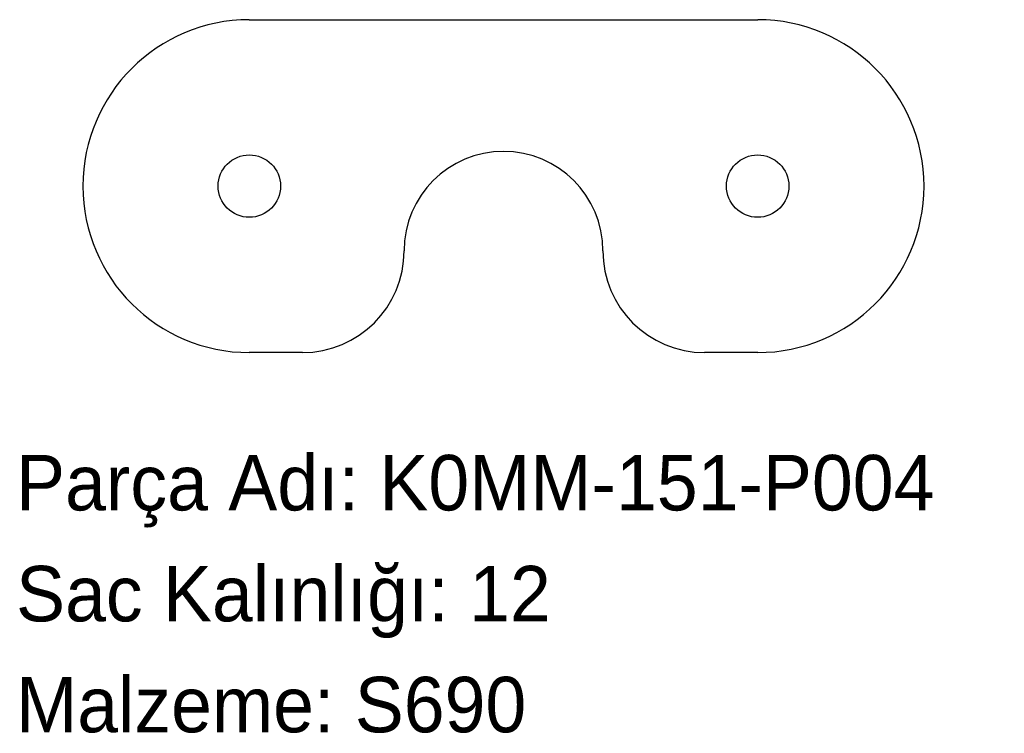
# Model space of a CAD drawing. Header units: millimetres. Extents: x 1 to 214, y -72 to 82.
import ezdxf

# ---------------------------------------------------------------- set-up
doc = ezdxf.new("R2010")
doc.units = ezdxf.units.MM
doc.linetypes.add('SLD-Katı', pattern=[0])
doc.layers.add('METIN', color=96, linetype='SLD-Katı')
doc.styles.add('SLDTEXTSTYLE0', font='ARIAL.TTF', dxfattribs={"width": 0.948, "bigfont": 'bigfont'})
doc.styles.add('SLDTEXTSTYLE1', font='ARIAL.TTF', dxfattribs={"width": 0.948})

msp = doc.modelspace()

# ---------------------------------------------------------------- linework, layer by layer
at = {"color": 7, "linetype": 'Continuous', "lineweight": 25}
for p, q in [((50.471804, 82.126142), (160.471804, 82.126142)), ((61.971804, 10.126142), (50.471804, 10.126142)), ((160.471804, 10.126142), (148.971804, 10.126142))]:
    msp.add_line(p, q, dxfattribs=at)
for centre in [(50.471804, 46.126142), (160.471804, 46.126142)]:
    msp.add_circle(centre, 6.75, dxfattribs=at)
for centre, radius, start, end in [((50.471804, 46.126142), 36, 90, 270), ((160.471804, 46.126142), 36, 270, 90), ((105.471804, 32.126142), 21.5, 0, 180), ((61.971804, 32.126142), 22, 270, 0), ((148.971804, 32.126142), 22, 180, 270)]:
    msp.add_arc(centre, radius, start, end, dxfattribs=at)

# ---------------------------------------------------------------- texts
at = {"layer": 'METIN', "char_height": 12, "attachment_point": 1}
for s, insert, style in [('Parça Adı: K0MM-151-P004', (0, -12.031187), 'SLDTEXTSTYLE0'), ('Sac Kalınlığı: 12', (0, -36.031187), 'SLDTEXTSTYLE0'), ('Malzeme: S690', (0, -60.031187), 'SLDTEXTSTYLE1')]:
    msp.add_mtext(s, dxfattribs=dict(at, insert=insert, style=style))

doc.saveas('drawing.dxf')
